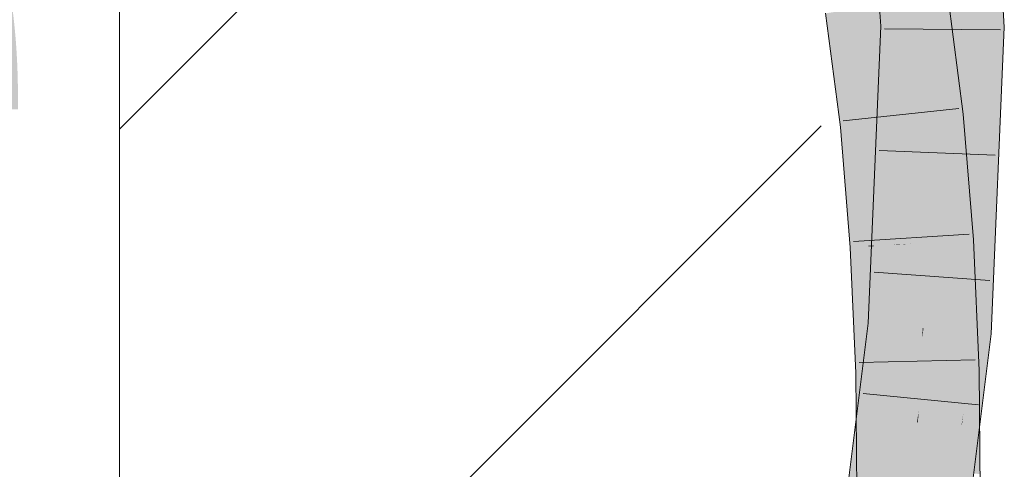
# Model space of a CAD drawing. Extents: x -720 to 300, y 62 to 1162.
# Tile 140 of 256: x 173.731 to 175.724, y 724.652 to 725.561. Entities that reach past the tile are written whole.
import ezdxf
from ezdxf.lldxf.tags import DXFTag

# ---------------------------------------------------------------- set-up
doc = ezdxf.new("R2010")
doc.units = 0
doc.layers.get('0').update_dxf_attribs({"lineweight": 13})
for name, color, linetype, lineweight, true_color in [('E_Detail_Beschriftung', 7, 'Continuous', 13, 0x009900), ('E_Detail_Wandschraffur', 7, 'Continuous', 5, 0xc0c0c0), ('E_Leerrohr 25-A06G93Y08I', 7, 'Continuous', 9, 0xff8000), ('E_Leerrohr 25-Shading', 7, 'Continuous', 9, 0xff8000)]:
    doc.layers.add(name, color=color, linetype=linetype, lineweight=lineweight, true_color=true_color)
doc.layers.add('E_Detail_Linie_Text_Bem', color=7, linetype='Continuous', lineweight=13)
doc.styles.get("Standard").update_dxf_attribs({"font": 'ARIALN.TTF'})
tags = doc.linetypes.add('fein_strichliert', pattern=[4, 1, -2, 1]).pattern_tags.tags
tags[8:9] = [DXFTag(74, 4), DXFTag(75, 0), DXFTag(340, '0'), DXFTag(46, 0.0), DXFTag(50, 0.0), DXFTag(44, 0.0), DXFTag(45, 0.0)]
tags[6:7] = [DXFTag(74, 4), DXFTag(75, 0), DXFTag(340, '0'), DXFTag(46, 0.0), DXFTag(50, 0.0), DXFTag(44, 0.0), DXFTag(45, 0.0)]
tags[4:5] = [DXFTag(74, 4), DXFTag(75, 0), DXFTag(340, '0'), DXFTag(46, 0.0), DXFTag(50, 0.0), DXFTag(44, 0.0), DXFTag(45, 0.0)]

# ---------------------------------------------------------------- blocks, each defined once
blk = doc.blocks.new('Shading-A06G93SJ8I', base_point=(174.2882, 726.756))
at = {"layer": 'E_Leerrohr 25-Shading', "color": 31, "true_color": 0xfabd7f}
for points in [[(175.599, 725.5475), (175.6873, 725.5467), (175.5805, 725.8218), (175.6683, 725.8325)], [(175.5805, 725.8218), (175.5622, 725.7831), (175.599, 725.5475), (175.571, 725.5477)], [(175.571, 725.5477), (175.5622, 725.7831), (175.5582, 725.5478), (175.5469, 725.7507)], [(175.5582, 725.5478), (175.5469, 725.7507), (175.5499, 725.5479), (175.5364, 725.7283)], [(175.5499, 725.5479), (175.5364, 725.7283), (175.5454, 725.5479), (175.5291, 725.7129)], [(175.5156, 725.6254), (175.5454, 725.5479), (175.5268, 725.7081), (175.5401, 725.6016)], [(175.5106, 725.5482), (175.5156, 725.6254), (175.5032, 725.6579)], [(175.5106, 725.5482), (175.5454, 725.5479), (175.5156, 725.6254)], [(175.5729, 725.6064), (175.4855, 725.5931), (175.6043, 725.3663), (175.5164, 725.3569)], [(175.4397, 725.3488), (175.4335, 725.5852), (175.4285, 725.3477), (175.4115, 725.5818)], [(175.4505, 725.35), (175.4468, 725.5872), (175.4397, 725.3488), (175.4335, 725.5852)], [(175.4505, 725.35), (175.462, 725.3512), (175.4468, 725.5872), (175.4662, 725.5902)], [(175.462, 725.3512), (175.5164, 725.3569), (175.4662, 725.5902), (175.4855, 725.5931)], [(175.4115, 725.5818), (175.3982, 725.5798), (175.4285, 725.3477)], [(175.5106, 725.5482), (175.4848, 724.9442), (175.5321, 725.2753)], [(175.5454, 725.5479), (175.5106, 725.5482), (175.5514, 725.4107), (175.5479, 725.3859)], [(175.5479, 725.3859), (175.5106, 725.5482), (175.5321, 725.2753)], [(175.5536, 725.361), (175.5499, 725.5479), (175.5454, 725.5479)], [(175.5585, 725.1094), (175.5582, 725.5478), (175.5499, 725.5479)], [(175.571, 725.5477), (175.5582, 725.5478), (175.5603, 724.9377), (175.5587, 724.9379)], [(175.5603, 724.9377), (175.5729, 724.9366), (175.571, 725.5477), (175.599, 725.5475)], [(175.5729, 724.9366), (175.6609, 724.9291), (175.599, 725.5475), (175.6873, 725.5467)], [(175.5479, 725.3859), (175.5536, 725.361), (175.5514, 725.4107)], [(175.5569, 725.1926), (175.5536, 725.361), (175.5321, 725.2753), (175.5479, 725.3859)], [(175.6043, 725.3663), (175.5164, 725.3569), (175.6251, 725.1136), (175.5369, 725.1081)], [(175.4485, 725.1039), (175.4486, 725.1053), (175.4285, 725.3477), (175.4397, 725.3488)], [(175.4486, 725.1053), (175.4505, 725.35), (175.4397, 725.3488)], [(175.4505, 725.35), (175.4485, 725.1039), (175.462, 725.3512), (175.4604, 725.1479)], [(175.5172, 725.3473), (175.5164, 725.3569), (175.46, 725.1044), (175.4604, 725.1479)], [(175.5172, 725.3473), (175.46, 725.1044), (175.5007, 725.1064)], [(175.4604, 725.1479), (175.5164, 725.3569), (175.462, 725.3512)], [(175.5007, 725.1064), (175.5171, 725.1071), (175.5172, 725.3473), (175.5305, 725.1861)], [(175.4848, 724.9442), (175.511, 724.942), (175.5321, 725.2753), (175.5441, 725.1227)], [(175.5569, 725.1926), (175.5321, 725.2753), (175.5441, 725.1227)], [(175.5171, 725.1071), (175.5369, 725.1081), (175.5305, 725.1861)], [(175.5441, 725.1227), (175.5587, 724.9379), (175.5569, 725.1926), (175.5585, 725.1094)], [(175.4604, 725.1479), (175.4485, 725.1039), (175.46, 725.1044)], [(175.5007, 725.1064), (175.46, 725.1044), (175.5007, 725.1058), (175.46, 725.1032)], [(175.5007, 725.1058), (175.46, 725.1032), (175.4908, 724.9437), (175.46, 725.0599)], [(175.4862, 724.9146), (175.5393, 725.0525), (175.5171, 725.1068), (175.5369, 725.1081)], [(175.4908, 724.9437), (175.5171, 725.1068), (175.5007, 725.1058)], [(175.5007, 725.1058), (175.5171, 725.1068), (175.5007, 725.1064), (175.5171, 725.1071)], [(175.511, 724.942), (175.5587, 724.9379), (175.5441, 725.1227)], [(175.5171, 725.1068), (175.5369, 725.1081), (175.5171, 725.1071)], [(175.6251, 725.1136), (175.5369, 725.1081), (175.6367, 724.8505), (175.5483, 724.8486)], [(175.46, 725.1044), (175.4485, 725.1039), (175.46, 725.1032), (175.4487, 725.1025)], [(175.46, 725.1032), (175.4487, 725.1025), (175.46, 725.0599)], [(175.46, 725.0599), (175.4487, 725.1025), (175.46, 724.8467)], [(175.4908, 724.9437), (175.46, 725.0599), (175.4862, 724.9146), (175.46, 724.8467)], [(175.4981, 724.8475), (175.5393, 725.0525), (175.4753, 724.847), (175.4862, 724.9146)], [(175.5483, 724.8486), (175.5393, 725.0525), (175.4981, 724.8475)], [(175.4021, 724.2849), (175.4846, 724.7829), (175.4848, 724.9442)], [(175.4848, 724.9442), (175.4846, 724.7829), (175.511, 724.942)], [(175.4846, 724.7829), (175.5587, 724.9379), (175.511, 724.942)], [(175.5587, 724.9379), (175.4846, 724.7829), (175.5385, 724.7474), (175.4846, 724.7502)], [(175.4896, 724.2724), (175.5771, 724.2599), (175.5729, 724.9366), (175.6609, 724.9291)], [(175.5587, 724.9379), (175.5385, 724.7474), (175.5578, 724.9158)], [(175.5728, 724.9366), (175.5504, 724.7696), (175.5729, 724.9366), (175.5491, 724.7468)], [(175.5728, 724.9366), (175.5603, 724.9377), (175.5504, 724.7696)], [(175.5551, 724.8488), (175.5603, 724.9377), (175.5578, 724.9158)], [(175.5578, 724.9158), (175.5603, 724.9377), (175.5587, 724.9379)], [(175.4862, 724.9146), (175.46, 724.8467), (175.4753, 724.847)], [(175.5474, 724.7469), (175.5578, 724.9158), (175.5385, 724.7474)], [(175.5474, 724.7469), (175.5504, 724.7696), (175.5578, 724.9158), (175.5551, 724.8488)], [(175.4753, 724.847), (175.46, 724.8467), (175.4607, 724.7516)], [(175.4607, 724.7516), (175.4793, 724.7504), (175.4753, 724.847), (175.4981, 724.8475)], [(175.4916, 724.7736), (175.4981, 724.8475), (175.4839, 724.7742)], [(175.4981, 724.8475), (175.4916, 724.7736), (175.5483, 724.8486), (175.5489, 724.7697)], [(175.6373, 724.7639), (175.6367, 724.8505), (175.5489, 724.7697), (175.5483, 724.8486)], [(175.4839, 724.7742), (175.4614, 724.6581), (175.4916, 724.7736), (175.4814, 724.6566)], [(175.4846, 724.7829), (175.4793, 724.7505), (175.4846, 724.7502)], [(175.5489, 724.7697), (175.4916, 724.7736), (175.5182, 724.6539), (175.4814, 724.6566)], [(175.541, 724.6521), (175.5489, 724.7697), (175.5182, 724.6539)], [(175.5491, 724.7471), (175.5489, 724.7697), (175.5435, 724.6519), (175.541, 724.6521)], [(175.5491, 724.7468), (175.5504, 724.7696), (175.5474, 724.7469)], [(175.6375, 724.7419), (175.6373, 724.7639), (175.5491, 724.7471), (175.5489, 724.7697)], [(175.4793, 724.7505), (175.4021, 724.2849), (175.4846, 724.7502), (175.4841, 724.2732)], [(175.4607, 724.7516), (175.4614, 724.6581), (175.4793, 724.7504)], [(175.4846, 724.7502), (175.4841, 724.2732), (175.5385, 724.7474)], [(175.4841, 724.2732), (175.5474, 724.7469), (175.5385, 724.7474)], [(175.5491, 724.7468), (175.5474, 724.7469), (175.4896, 724.2724), (175.4841, 724.2732)], [(175.5313, 724.4446), (175.5343, 724.4446), (175.5491, 724.7471), (175.5498, 724.6515)], [(175.5498, 724.6515), (175.6382, 724.6448), (175.5491, 724.7471), (175.6375, 724.7419)], [(175.4614, 724.6581), (175.463, 724.4452), (175.4814, 724.6566)], [(175.4814, 724.6566), (175.463, 724.4452), (175.5182, 724.6539)], [(175.5272, 724.4446), (175.541, 724.6521), (175.463, 724.4452), (175.5182, 724.6539)], [(175.541, 724.6521), (175.5272, 724.4446), (175.5435, 724.6519), (175.5313, 724.4446)]]:
    blk.add_solid(points, dxfattribs=at)
at = {"layer": 'E_Leerrohr 25-Shading', "color": 43, "true_color": 0xd7ab7f}
for points in [[(175.6797, 725.7902), (175.6683, 725.8325), (175.6989, 725.5466), (175.6873, 725.5467)], [(175.5032, 725.6579), (175.4564, 725.8068), (175.5015, 725.5483), (175.474, 725.5485)], [(175.6894, 725.7542), (175.6797, 725.7902), (175.7042, 725.5466), (175.6989, 725.5466)], [(175.7042, 725.5466), (175.7076, 725.5465), (175.6894, 725.7542), (175.6959, 725.7299)], [(175.6959, 725.7299), (175.7076, 725.5465), (175.7002, 725.7138), (175.7092, 725.5465)], [(175.5032, 725.6579), (175.5015, 725.5483), (175.5079, 725.5483)], [(175.5079, 725.5483), (175.5106, 725.5482), (175.5032, 725.6579)], [(175.7049, 725.6271), (175.7092, 725.5465), (175.7169, 725.6519), (175.724, 725.5464)], [(175.5921, 725.5862), (175.5881, 725.6088), (175.5905, 725.4717), (175.5729, 725.6064)], [(175.6407, 725.3701), (175.6091, 725.6119), (175.6308, 725.3691), (175.5881, 725.6088)], [(175.6308, 725.3691), (175.5921, 725.5862), (175.6043, 725.3663), (175.5905, 725.4717)], [(175.3982, 725.5798), (175.362, 725.5743), (175.4285, 725.3477), (175.3921, 725.3438)], [(175.5015, 725.5483), (175.474, 725.5485), (175.459, 724.9464), (175.4483, 724.9473)], [(175.5079, 725.5483), (175.5015, 725.5483), (175.4773, 724.9449), (175.459, 724.9464)], [(175.4773, 724.9449), (175.4848, 724.9442), (175.5079, 725.5483), (175.5106, 725.5482)], [(175.6873, 725.5467), (175.6609, 724.9291), (175.6989, 725.5466), (175.6661, 724.9286)], [(175.6781, 725.1166), (175.6667, 724.9286), (175.724, 725.5464), (175.6974, 724.926)], [(175.7042, 725.5466), (175.6781, 725.1166), (175.7076, 725.5465)], [(175.6959, 725.3762), (175.6781, 725.1166), (175.7092, 725.5465), (175.724, 725.5464)], [(175.7042, 725.5466), (175.6989, 725.5466), (175.6792, 725.1344), (175.6789, 725.1698)], [(175.7076, 725.5465), (175.6959, 725.3762), (175.7092, 725.5465)], [(175.6308, 725.3691), (175.6043, 725.3663), (175.6611, 725.1159), (175.6251, 725.1136)], [(175.6537, 725.2118), (175.6407, 725.3701), (175.6496, 725.2118), (175.6308, 725.3691)], [(175.4285, 725.3477), (175.3921, 725.3438), (175.4487, 725.1025), (175.4121, 725.1002)], [(175.6611, 725.1159), (175.6616, 725.1159), (175.6496, 725.2118), (175.6537, 725.2118)], [(175.6789, 725.1698), (175.6661, 724.9286), (175.6792, 725.1344), (175.6667, 724.9286)], [(175.6616, 725.1159), (175.6251, 725.1136), (175.6733, 724.8513), (175.6367, 724.8505)], [(175.4485, 725.1025), (175.4121, 725.1002), (175.4416, 724.8463), (175.4234, 724.8459)], [(175.4546, 724.8466), (175.4486, 725.1025), (175.4416, 724.8463), (175.4485, 725.1025)], [(175.46, 724.8467), (175.4487, 725.1025), (175.4546, 724.8466), (175.4486, 725.1025)], [(175.4773, 724.9449), (175.459, 724.9464), (175.3972, 724.2855), (175.3852, 724.2872)], [(175.4374, 724.7529), (175.459, 724.9464), (175.424, 724.7537), (175.4483, 724.9473)], [(175.3972, 724.2855), (175.4021, 724.2849), (175.4773, 724.9449), (175.4848, 724.9442)], [(175.661, 724.9291), (175.6609, 724.9291), (175.6408, 724.7636), (175.6375, 724.7419)], [(175.6974, 724.926), (175.6408, 724.7636), (175.6741, 724.7399), (175.6382, 724.7419)], [(175.661, 724.9291), (175.6408, 724.7636), (175.6661, 724.9286)], [(175.6542, 724.8511), (175.6408, 724.7636), (175.6667, 724.9286), (175.6974, 724.926)], [(175.6661, 724.9286), (175.6542, 724.8511), (175.6667, 724.9286)], [(175.4385, 724.7773), (175.4416, 724.8463), (175.4239, 724.7783), (175.4234, 724.8459)], [(175.4538, 724.752), (175.4546, 724.8466), (175.4374, 724.753), (175.4416, 724.8463)], [(175.4607, 724.7516), (175.46, 724.8467), (175.4538, 724.7521), (175.4546, 724.8466)], [(175.6373, 724.7639), (175.674, 724.7614), (175.6367, 724.8505), (175.6733, 724.8513)], [(175.4259, 724.5013), (175.4385, 724.7773), (175.4239, 724.7783)], [(175.3852, 724.2872), (175.4374, 724.7529), (175.3659, 724.29), (175.424, 724.7537)], [(175.4332, 724.6602), (175.4531, 724.6587), (175.4374, 724.753), (175.4538, 724.752)], [(175.4531, 724.6587), (175.4614, 724.6581), (175.4538, 724.7521), (175.4607, 724.7516)], [(175.6519, 724.6438), (175.6373, 724.7639), (175.6419, 724.6446)], [(175.674, 724.7614), (175.6373, 724.7639), (175.6749, 724.6421), (175.6519, 724.6438)], [(175.6375, 724.7419), (175.6409, 724.6447), (175.6373, 724.7639), (175.6419, 724.6446)], [(175.6408, 724.7636), (175.6375, 724.7419), (175.6382, 724.7419)], [(175.6375, 724.7419), (175.5771, 724.2599), (175.6382, 724.7419), (175.5794, 724.2596)], [(175.6382, 724.7419), (175.5794, 724.2596), (175.6741, 724.7399), (175.6134, 724.2548)], [(175.6465, 724.4436), (175.6479, 724.4435), (175.6382, 724.6448), (175.6375, 724.7419)], [(175.4259, 724.5013), (175.4514, 724.4453), (175.4332, 724.6602), (175.4531, 724.6587)], [(175.4514, 724.4453), (175.463, 724.4452), (175.4531, 724.6587), (175.4614, 724.6581)]]:
    blk.add_solid(points, dxfattribs=at)
blk = doc.blocks.new('Referenz-A06G93Y68I')
at = {"layer": 'E_Detail_Linie_Text_Bem', "linetype": 'Continuous', "ltscale": 0.13}
blk.add_line((173.9324, 715.9717), (173.9324, 727.7717), dxfattribs=at)
at = {"layer": 'E_Detail_Wandschraffur', "linetype": 'fein_strichliert', "ltscale": 0.13}
blk.add_line((173.9324, 725.34), (175.0255, 726.4331), dxfattribs=at)
at = {"layer": 'E_Detail_Wandschraffur', "linetype": 'ByBlock', "ltscale": 0.13}
blk.add_line((173.9324, 723.9258), (175.3533, 725.3467), dxfattribs=at)
at = {"layer": 'E_Leerrohr 25-A06G93Y08I', "linetype": 'Continuous', "ltscale": 0.13}
for p, q in [((175.724, 725.5464), (175.7046, 725.8368)), ((175.474, 725.5485), (175.4564, 725.8068)), ((175.6091, 725.612), (175.6407, 725.3701)), ((175.362, 725.5743), (175.3921, 725.3438)), ((175.4483, 724.9473), (175.474, 725.5485)), ((175.6974, 724.926), (175.724, 725.5464)), ((175.7162, 725.5409), (175.4812, 725.5431)), ((175.398, 725.3566), (175.6316, 725.3819)), ((175.6407, 725.3701), (175.6616, 725.1159)), ((175.3921, 725.3438), (175.4121, 725.1002)), ((175.7055, 725.2875), (175.4707, 725.297)), ((175.4186, 725.1126), (175.6531, 725.1278)), ((175.6616, 725.1159), (175.6733, 724.8513)), ((175.4121, 725.1002), (175.4234, 724.8459)), ((175.6946, 725.034), (175.4602, 725.0509)), ((175.3659, 724.29), (175.4483, 724.9473)), ((175.6134, 724.2548), (175.6974, 724.926)), ((175.4299, 724.8675), (175.6648, 724.8734)), ((175.6733, 724.8513), (175.6763, 724.4433)), ((175.4234, 724.8459), (175.4263, 724.4455)), ((175.6719, 724.7822), (175.438, 724.8051))]:
    blk.add_line(p, q, dxfattribs=at)
at = {"layer": 'E_Detail_Beschriftung', "linetype": 'Continuous', "ltscale": 0.13, "insert": (168.0037, 726.2805), "char_height": 1.4, "attachment_point": 1}
blk.add_mtext('{\\fArial Narrow;Endtülle}', dxfattribs=at)

msp = doc.modelspace()

# ---------------------------------------------------------------- block references
at = {"color": 8, "lineweight": 25, "ltscale": 0.25, "true_color": 0x808080}
msp.add_blockref('Referenz-A06G93Y68I', (0, 0), dxfattribs=at)
msp.add_blockref('Shading-A06G93SJ8I', (174.2882, 726.756))

doc.saveas('drawing.dxf')
